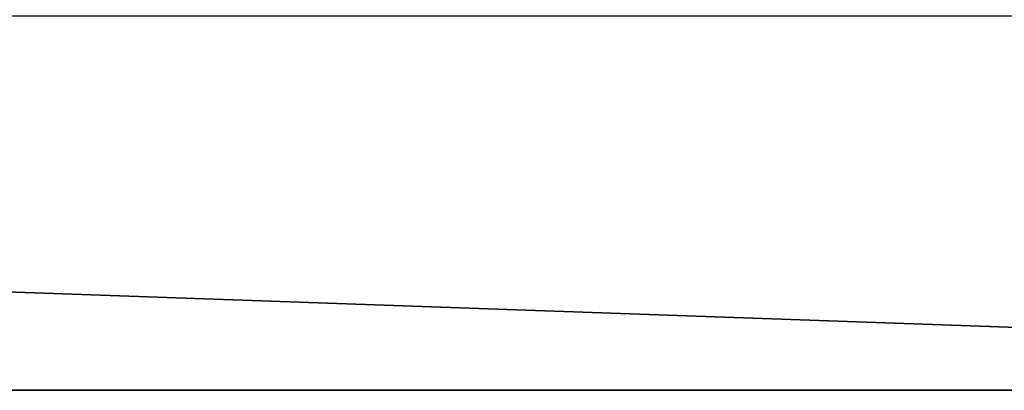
# Model space of a CAD drawing. Header units: millimetres. Extents: x -269 to 269, y -42 to 416.
# Tile 119 of 225: x 108 to 150, y -16 to 0. Entities that reach past the tile are written whole.
import ezdxf

# ---------------------------------------------------------------- set-up
doc = ezdxf.new("R2010")
doc.units = ezdxf.units.MM
doc.header["$LTSCALE"] = 65.185185
for name, color, linetype in [('13', 7, 'CONTINUOUS'), ('5', 7, 'CONTINUOUS'), ('7', 7, 'CONTINUOUS')]:
    doc.layers.add(name, color=color, linetype=linetype)

msp = doc.modelspace()

# ---------------------------------------------------------------- linework, layer by layer
at = {"layer": '13', "color": 7, "linetype": 'CONTINUOUS', "true_color": 0x404040}
for points in [[(227, -16, -447), (-227, -16, -447), (227, 68, -447), (227, -16, -447)], [(-227, -16, -447), (-227, 68, -447), (227, 68, -447), (-227, -16, -447)]]:
    msp.add_3dface(points, dxfattribs=at)
at = {"layer": '5', "color": 7, "linetype": 'CONTINUOUS', "true_color": 0x404040}
for points in [[(227, -16, -447), (-30, -16, -2.8), (-227, -16), (227, -16, -447)], [(-227, -16, -447), (227, -16, -447), (-227, -16), (-227, -16, -447)], [(30, -16, -2.8), (-30, -16, -2.8), (227, -16, -447), (30, -16, -2.8)], [(30, -16), (30, -16, -2.8), (227, -16, -447), (30, -16)], [(227, -16), (30, -16), (227, -16, -447), (227, -16)]]:
    msp.add_3dface(points, dxfattribs=at)
at = {"layer": '7', "color": 7, "linetype": 'CONTINUOUS', "true_color": 0x404040}
for points in [[(30, -16), (227, -16), (-227, 0), (30, -16)], [(-227, 0), (227, -16), (227, 0), (-227, 0)]]:
    msp.add_3dface(points, dxfattribs=at)

doc.saveas('drawing.dxf')
